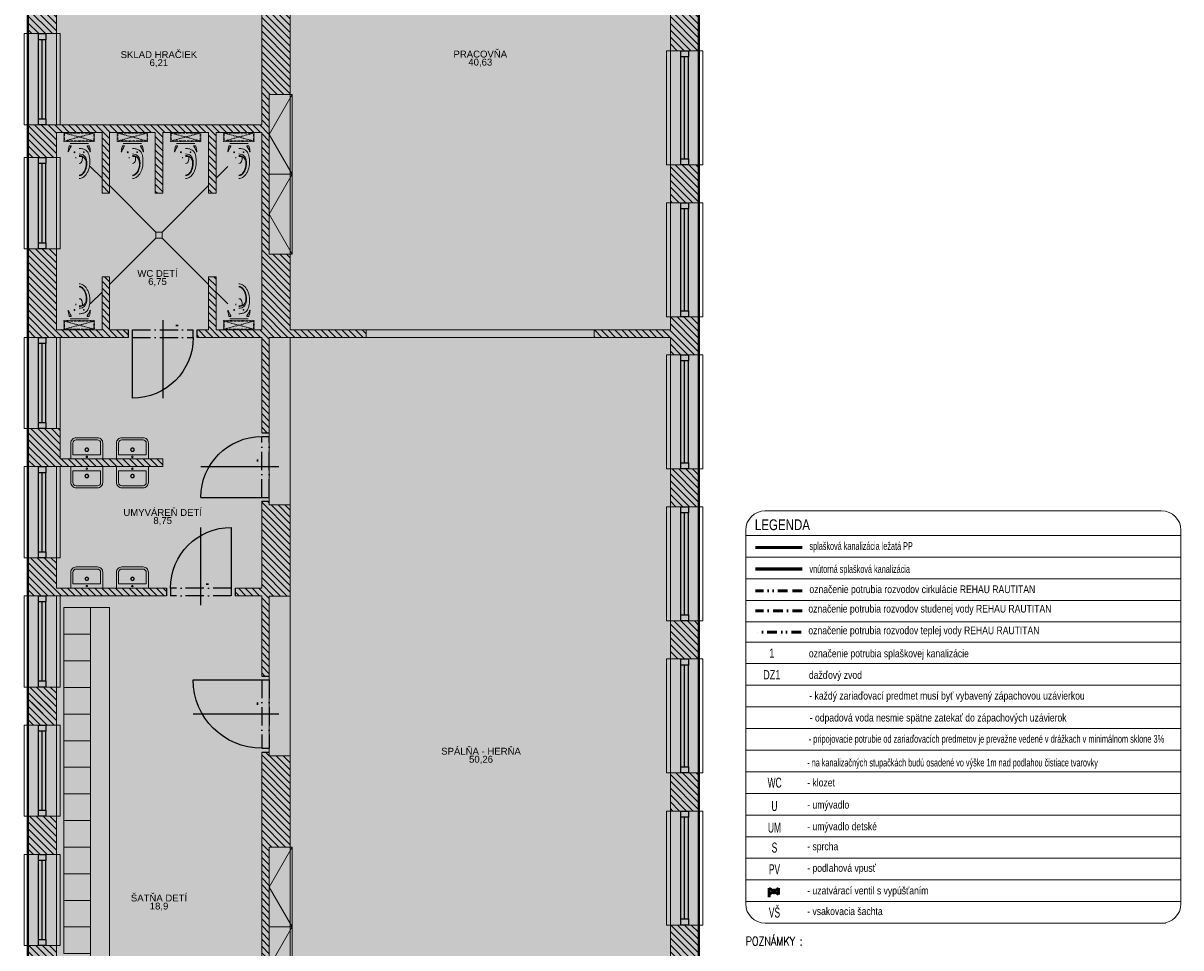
# Model space of a CAD drawing. Header units: millimetres. Extents: x 371321 to 690386, y -299082 to -101508.
# Tile 8 of 38: x 457154 to 472380, y -266011 to -253849. Entities that reach past the tile are written whole.
import ezdxf
from ezdxf.enums import TextEntityAlignment as Align

# ---------------------------------------------------------------- set-up
doc = ezdxf.new("R2010")
doc.units = ezdxf.units.MM
doc.header["$LTSCALE"] = 10
doc.header["$MEASUREMENT"] = 0
for name, pattern in [('ACAD_ISO03W100', [30, 12, -18]), ('ACAD_ISO10W100', [18, 12, -3, 0, -3]), ('DASHDOT', [25.4, 12.7, -6.35, 0, -6.35]), ('DIVIDE', [31.75, 12.7, -6.35, 0, -6.35, 0, -6.35]), ('DIVIDE3', [50.8, 12.7, -6.35, 12.7, -6.35, 0, -6.35, 0, -6.35])]:
    doc.linetypes.add(name, pattern=pattern)
for name, color, linetype, lineweight in [('A47_ZARIADOVACKY_sanita', 221, 'Continuous', 5), ('hrubá', 250, 'Continuous', 30), ('splaskova kanalizacia', 72, 'Continuous', 30), ('ZTI-armatury', 7, 'Continuous', 50), ('ZTI-kanal_splaskova', 32, 'Continuous', 50), ('ZTI-potr_cirkulace', 40, 'DIVIDE3', 50), ('ZTI-potr_studena', 160, 'DASHDOT', 50), ('ZTI-potr_tepla', 1, 'DIVIDE', 50)]:
    doc.layers.add(name, color=color, linetype=linetype, lineweight=lineweight)
for name, color, linetype in [('koty vodar', 5, 'Continuous'), ('koty zti', 5, 'Continuous'), ('POPIS', 5, 'Continuous')]:
    doc.layers.add(name, color=color, linetype=linetype)
doc.styles.add('ARIAL', font='arial.ttf')
doc.styles.add('ISOCP', font='isocp.shx', dxfattribs={"width": 0.9})
doc.styles.add('POPIS', font='arial.ttf', dxfattribs={"width": 0.8})
doc.styles.add('TABULKY', font='ic-simplex.shx', dxfattribs={"width": 0.8})
pattern_1 = [(315, (181313.33, 591225.774), (44.9012806, 44.9012806), [])]

# ---------------------------------------------------------------- blocks, each defined once
blk = doc.blocks.new('*U19')
for points in [[(-1420, 0), (-1500, 0), (-1500, 100), (-1420, 100)], [(0, 0), (-80, 0), (-80, 100), (0, 100)]]:
    blk.add_lwpolyline(points, close=True)
for points in [[(-1420, 100), (-80, 100)], [(-1420, 50), (-80, 50)], [(-1420, 0), (-80, 0)]]:
    blk.add_lwpolyline(points)
blk = doc.blocks.new('*U11')
for p, q in [((0, 900), (0, 0)), ((450, -224), (450, 900)), ((-50, 0), (-50, -100)), ((0, 0), (0, -100)), ((900, 0), (900, -100)), ((950, 0), (950, -100))]:
    blk.add_line(p, q)
at = {"linetype": 'ACAD_ISO10W100', "ltscale": 2}
for p, q in [((0, 0), (900, 0)), ((0, -100), (900, -100))]:
    blk.add_line(p, q, dxfattribs=at)
blk.add_lwpolyline([(300, 55), (330, 55), (330, 55), (300, 55)], close=True)
blk.add_arc((0, 0), 900, 0, 90)
blk = doc.blocks.new('*U26')
for p, q in [((-400, -224), (-400, 800)), ((0, 800), (0, 0)), ((0, 0), (0, -100)), ((50, 0), (50, -100)), ((-850, 0), (-850, -100)), ((-800, 0), (-800, -100))]:
    blk.add_line(p, q)
at = {"linetype": 'ACAD_ISO10W100', "ltscale": 2}
for p, q in [((0, 0), (-800, 0)), ((0, -100), (-800, -100))]:
    blk.add_line(p, q, dxfattribs=at)
blk.add_lwpolyline([(-500, 55), (-470, 55), (-470, 55), (-500, 55)], close=True)
blk.add_arc((0, 0), 800, 90, 180)
blk = doc.blocks.new('*U14')
for points in [[(-1120, 0), (-1200, 0), (-1200, 100), (-1120, 100)], [(0, 0), (-80, 0), (-80, 100), (0, 100)]]:
    blk.add_lwpolyline(points, close=True)
for points in [[(-1120, 100), (-80, 100)], [(-1120, 50), (-80, 50)], [(-1120, 0), (-80, 0)]]:
    blk.add_lwpolyline(points)
blk = doc.blocks.new('wc ONE all')
at = {"layer": 'A47_ZARIADOVACKY_sanita', "linetype": 'ACAD_ISO03W100', "ltscale": 0.05}
for p, q in [((140, 240), (10, -240)), ((140, -240), (10, 240))]:
    blk.add_line(p, q, dxfattribs=at)
at = {"layer": 'A47_ZARIADOVACKY_sanita'}
for p, q in [((-255.890457, 52.606141), (-273.256073, 52.603425)), ((-165.122986, 77.437424), (-187.622986, 77.437424)), ((-176.372986, 88.687424), (-176.372986, 66.187424)), ((-70.130188, 161.54052), (-70.130188, 133.461586)), ((-70.130188, 161.54052), (-70.130188, 133.461586)), ((-30, -150.59272), (-30, 150.59272)), ((-255.890457, -52.606123), (-273.256073, -52.603403)), ((-255.890457, -52.606123), (-273.256073, -52.603403)), ((-165.122986, -77.437408), (-187.622986, -77.437408)), ((-176.372986, -66.187408), (-176.372986, -88.687408)), ((-70.130188, -161.540504), (-70.130188, -133.46157))]:
    blk.add_line(p, q, dxfattribs=at)
at = {"layer": 'A47_ZARIADOVACKY_sanita', "linetype": 'ACAD_ISO03W100', "ltscale": 0.06}
blk.add_lwpolyline([(0, -250), (150, -250), (150, 250), (0, 250)], close=True, dxfattribs=at)
at = {"layer": 'A47_ZARIADOVACKY_sanita', "linetype": 'ACAD_ISO03W100', "ltscale": 0.04}
blk.add_lwpolyline([(10, -240), (140, -240), (140, 240), (10, 240)], close=True, dxfattribs=at)
at = {"layer": 'A47_ZARIADOVACKY_sanita'}
for points in [[(-170.130188, 182.158577), (-169.027237, 183.049736), (-165.858551, 183.308434), (-160.843307, 183.002297), (-154.212585, 182.18322)], [(-169.317169, 180.879052), (-169.766373, 181.355523), (-170.03862, 181.782616), (-170.130188, 182.158577)], [(-154.212585, 173.107384), (-160.998886, 176.052803), (-166.16156, 178.703011), (-169.317169, 180.879052)], [(-154.212585, 182.18322), (-129.738174, 178.040169), (-104.034531, 172.450417), (-77.955353, 165.231011)], [(-77.955353, 133.308831), (-103.347336, 148.648583), (-129.032776, 161.976204), (-154.212585, 173.107384)], [(-70.130188, 161.54052), (-71.249313, 162.546059), (-74.141067, 163.888787), (-78.130188, 165.285729)], [(-78.130188, 133.423409), (-77.846924, 133.238961), (-77.56105, 133.059166), (-77.272797, 132.884453)], [(-77.272797, 132.884453), (-73.556702, 131.327004), (-71.048752, 131.57444), (-70.130188, 133.461586)], [(-169.317169, -180.879036), (-169.766373, -181.355491), (-170.03862, -181.782585), (-170.130188, -182.158561)], [(-170.130188, -182.158561), (-169.027237, -183.049705), (-165.858551, -183.308418), (-160.843307, -183.002265), (-154.212585, -182.183204)], [(-154.212585, -173.107368), (-160.998886, -176.052787), (-166.16156, -178.702995), (-169.317169, -180.879036)], [(-77.955353, -133.308815), (-103.347336, -148.648567), (-129.032776, -161.976188), (-154.212585, -173.107368)], [(-154.212585, -182.183204), (-129.738174, -178.040153), (-104.034531, -172.450386), (-77.955353, -165.230995)], [(-78.130188, -133.423393), (-77.846924, -133.238937), (-77.56105, -133.059143), (-77.272797, -132.884437)], [(-70.130188, -161.540504), (-71.249313, -162.546043), (-74.141067, -163.888771), (-78.130188, -165.285713)], [(-77.272797, -132.884437), (-73.556702, -131.32698), (-71.048752, -131.574417), (-70.130188, -133.46157)]]:
    blk.add_lwpolyline(points, dxfattribs=at)
blk.add_circle((-176.372986, 77.437424), 7.5, dxfattribs=at)
for centre, radius, start, end in [((-316.598633, 0.00001), 43.942142, 179.9999960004, 230.6836779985), ((-316.598633, 0.00001), 43.942142, 179.9999960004, 230.6836779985), ((-480.153778, 0.00001), 236.657623, 348.7506870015, 0.0000000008), ((-480.153778, 0.00001), 236.657623, 348.7506870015, 0.0000000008), ((-358.416656, 0.00001), 127.985931, 343.4479829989, 0.0000000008), ((-492.211365, 0.000012), 113.878433, 180.0000909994, 212.1136400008), ((-424.078278, 42.762307), 194.319336, 212.1136400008, 233.1234399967), ((-492.211365, 0.000012), 68.878433, 180.0001019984, 212.1136739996), ((-492.211365, 0.000012), 61.33696, 180.0000679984, 212.1136669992), ((-424.078278, 42.762314), 149.319321, 212.1136510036, 233.1234399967), ((-424.078278, 42.762307), 141.777832, 212.1136470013, 233.1234360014), ((-377.183289, 105.273705), 272.465393, 233.1232069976, 244.0386580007), ((-377.183289, 105.273705), 272.465393, 233.1232069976, 244.0386580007), ((-377.183289, 105.273705), 227.465393, 233.1231919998, 253.6242679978), ((-377.183289, 105.273705), 219.923935, 233.1233899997, 239.863861), ((-352.092804, 156.805214), 329.780609, 244.0386730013, 266.1574330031), ((-365.016876, 149.546929), 264.580261, 242.3995440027, 272.4943159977), ((-356.918121, 174.236824), 299.34436, 253.6242600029, 276.5919039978), ((-324.683838, 564.887825), 738.782654, 266.1574169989, 269.0544279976), ((-361.03421, 58.12352), 173.070129, 272.4944529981, 288.0508580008), ((-299.81842, 20.48948), 70.426003, 230.6835779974, 258.5331500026), ((-299.81842, 20.48948), 70.425995, 230.6836009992, 258.533173), ((-328.631378, 325.698098), 499.560364, 269.0544279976, 280.2865450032), ((-328.631378, 325.698098), 499.560364, 269.0544279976, 280.2865450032), ((-344.885834, 70.117035), 194.531693, 276.5919270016, 293.1559749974), ((-273.256073, 151.436394), 204.039795, 258.5331340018, 269.9999010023), ((-273.256073, 151.436394), 204.039795, 258.5331340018, 269.9999010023), ((-345.923889, 11.758568), 124.305099, 288.0507199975, 306.571465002), ((-331.199036, -8.089084), 99.591743, 306.5715329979, 343.4480290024), ((-308.230347, -15.588206), 101.316711, 293.156075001, 341.7274019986), ((-255.889206, -44.606123), 8.000015, 269.9909969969, 348.7507319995), ((-255.889206, -44.606123), 8.000015, 269.9910129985, 348.7507319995), ((-276.263809, 37.155526), 206.304169, 280.2866589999, 295.085709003), ((-355.44046, 0.000006), 151.033783, 341.7273710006, 359.9999849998), ((-237.697922, -45.227571), 115.340988, 295.0856630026, 326.1162410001), ((-269.672165, -23.75494), 153.856232, 326.1162410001, 345.8050539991), ((-363.768982, 0.046383), 250.916595, 345.8050539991, 359.9893950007)]:
    blk.add_arc(centre, radius, start, end, dxfattribs=at)
blk = doc.blocks.new('Popis miestnosti')
at = {"ltscale": 30, "style": 'ARIAL'}
blk.add_attdef('CISLO', text='', height=180, dxfattribs=at).set_placement((0, -120), align=Align.MIDDLE)
at = {"ltscale": 30, "style": 'ISOCP', "width": 0.9}
for tag, p in [('MIESTNOST', (0, -308)), ('PLOCHA', (0, -433))]:
    blk.add_attdef(tag, text='', height=90, dxfattribs=at).set_placement(p, align=Align.MIDDLE)
blk = doc.blocks.new('*U214')
for p, q in [((0, 800), (0, 0)), ((400, -224), (400, 800)), ((-50, 0), (-50, -100)), ((0, 0), (0, -100)), ((800, 0), (800, -100)), ((850, 0), (850, -100))]:
    blk.add_line(p, q)
at = {"linetype": 'ACAD_ISO10W100', "ltscale": 2}
for p, q in [((0, 0), (800, 0)), ((0, -100), (800, -100))]:
    blk.add_line(p, q, dxfattribs=at)
blk.add_lwpolyline([(300, 55), (330, 55), (330, 55), (300, 55)], close=True)
blk.add_arc((0, 0), 800, 0, 90)
blk = doc.blocks.new('*U23')
for p, q in [((-400, 224), (-400, -800)), ((-850, 0), (-850, 100)), ((-800, 0), (-800, 100)), ((0, 0), (0, 100)), ((0, -800), (0, 0)), ((50, 0), (50, 100))]:
    blk.add_line(p, q)
at = {"linetype": 'ACAD_ISO10W100', "ltscale": 2}
for p, q in [((0, 100), (-800, 100)), ((0, 0), (-800, 0))]:
    blk.add_line(p, q, dxfattribs=at)
blk.add_lwpolyline([(-600, 155), (-570, 155), (-570, 155), (-600, 155)], close=True)
blk.add_arc((0, 0), 800, 180, 270)
blk = doc.blocks.new('ghjm')
at = {"layer": 'A47_ZARIADOVACKY_sanita', "ltscale": 30}
for points in [[(181596, -1340), (181596, -920), (181806, -920, -0.414214), (181876, -990), (181876, -1270, -0.414214), (181806, -1340)], [(181652, -1312), (181652, -948), (181806, -948, -0.414214), (181848, -990), (181848, -1270, -0.414214), (181806, -1312)]]:
    blk.add_lwpolyline(points, format="xyb", close=True, dxfattribs=at)
at = {"layer": 'A47_ZARIADOVACKY_sanita'}
for centre, radius in [((181624, -1130), 10), ((181719, -1130), 25), ((181719, -1130), 20)]:
    blk.add_circle(centre, radius, dxfattribs=at)
blk = doc.blocks.new('zw$2A7A')
at = {"lineweight": 0}
h = blk.add_hatch(dxfattribs=at)
h.set_pattern_fill('DOTS', color=252, scale=120, angle=321)
h.set_pattern_definition([(321, (-348825.39, 184376.88), (193.90869, 88.10354), [0, -190.5])])
h.paths.add_polyline_path([(25590, 32775), (25590, 38525), (22365, 38525), (19465, 38525), (15790, 38525), (11390, 38525), (11140, 38525), (11140, 38150), (11140, 32775), (11140, 27775), (11140, 27400), (19165, 27400), (19165, 1350), (22615, 1350), (22615, 4425), (27990, 4425), (27990, 27775), (25590, 27775)])
h = blk.add_hatch(dxfattribs=at)
h.set_pattern_fill('ANSI31', color=252, scale=20, angle=270)
h.set_pattern_definition([(315, (230855.536, 550397.03), (44.9012806, 44.9012806), [])])
h.paths.add_polyline_path([(27615, 27400), (27615, 27075), (27990, 27075), (27990, 27775), (19990, 27775), (19990, 28225), (19165, 28225), (19165, 25700), (19540, 25700), (19540, 27400), (21490, 27400), (21490, 27200), (21640, 27200), (21640, 27400), (22240, 27400), (22240, 26500), (21640, 26500), (21640, 26600), (21490, 26600), (21490, 26350), (22240, 26350), (22240, 25800), (22340, 25800), (22615, 25800), (22615, 27400)])
h.paths.add_polyline_path([(19690, 27700), (19465, 27700), (19465, 27925), (19690, 27925)], flags=16)
h.paths.add_polyline_path([(27990, 25075), (27990, 25575), (27615, 25575), (27615, 25075)])
h.paths.add_polyline_path([(27990, 23075), (27990, 23575), (27615, 23575), (27615, 23075)])
h.paths.add_polyline_path([(27990, 21075), (27990, 21575), (27615, 21575), (27615, 21075)])
h.paths.add_polyline_path([(27990, 19075), (27990, 19575), (27615, 19575), (27615, 19405), (26615, 19405), (26615, 19305), (27615, 19305), (27615, 19075)])
h.paths.add_polyline_path([(27990, 17075), (27990, 17575), (27615, 17575), (27615, 17075)])
h.paths.add_polyline_path([(27990, 15075), (27990, 15575), (27615, 15575), (27615, 15075)])
h.paths.add_polyline_path([(27990, 13075), (27990, 13575), (27615, 13575), (27615, 13075)])
h.paths.add_polyline_path([(27990, 11075), (27990, 11575), (27615, 11575), (27615, 11075)])
h.paths.add_polyline_path([(27990, 9100), (27990, 9575), (27615, 9575), (27615, 9400), (27515, 9400), (27515, 9300), (27615, 9300), (27615, 9100)])
h.paths.add_polyline_path([(27990, 7025), (27990, 7600), (27565, 7600), (24515, 7600), (24515, 7650), (24415, 7650), (24415, 7600), (23215, 7600), (23215, 7650), (23115, 7650), (23115, 7600), (23115, 7300), (27615, 7300), (27615, 7025)])
h.paths.add_polyline_path([(27990, 4425), (27990, 4925), (27615, 4925), (27615, 4800), (23215, 4800), (23215, 4575), (22615, 4575), (22615, 4800), (22040, 4800), (22040, 4425), (22240, 4425), (22240, 4125), (22615, 4125), (22615, 4425)])
h.paths.add_polyline_path([(22615, 1350), (22615, 1725), (22615, 3075), (22240, 3075), (22240, 1725), (19540, 1725), (19540, 3925), (19390, 3925), (19390, 4425), (19890, 4425), (20440, 4425), (21140, 4425), (21140, 4525), (21140, 4800), (20840, 4800), (20840, 6600), (20740, 6600), (20740, 4800), (20440, 4800), (20440, 4525), (19540, 4525), (19540, 5600), (20140, 5600), (20140, 5700), (19540, 5700), (19540, 6505), (19165, 6505), (19165, 5700), (19165, 1350)])
h.paths.add_polyline_path([(19540, 7705), (19790, 7705), (19790, 7805), (19540, 7805), (19540, 8905), (19165, 8905), (19165, 7705)])
h.paths.add_polyline_path([(19590, 8805), (19590, 8805), (19990, 8805), (20740, 8805), (20740, 7805), (20490, 7805), (20490, 7705), (20740, 7705), (20740, 7300), (20840, 7300), (20840, 8805), (20940, 8805), (20940, 8905), (19540, 8905), (19540, 8805)])
h.paths.add_polyline_path([(19540, 10105), (19540, 11305), (19165, 11305), (19165, 10105)])
h.paths.add_polyline_path([(19540, 12505), (19540, 13005), (19165, 13005), (19165, 12505)])
h.paths.add_polyline_path([(19590, 15905), (20990, 15905), (20990, 16005), (19540, 16005), (19540, 16405), (19165, 16405), (19165, 15905)])
h.paths.add_polyline_path([(19540, 17605), (20940, 17605), (20940, 17705), (19590, 17705), (19590, 18105), (19165, 18105), (19165, 17605)])
h.paths.add_polyline_path([(19540, 19305), (20490, 19305), (20490, 19405), (20240, 19405), (20240, 20100), (20140, 20100), (20140, 19408), (19540, 19408), (19540, 20470), (19165, 20470), (19165, 19305)])
h.paths.add_polyline_path([(19540, 21670), (19540, 22000), (20140, 22000), (20140, 21200), (20240, 21200), (20240, 22000), (20840, 22000), (20840, 21200), (20940, 21200), (20940, 22000), (21540, 22000), (21540, 21200), (21640, 21200), (21640, 22000), (22240, 22000), (22240, 19405), (21640, 19405), (21640, 20100), (21540, 20100), (21540, 19405), (21390, 19405), (21390, 19305), (22240, 19305), (22240, 18050), (22340, 18050), (22340, 19305), (23615, 19305), (23615, 19405), (22615, 19405), (22615, 20400), (22340, 20400), (22340, 22500), (22615, 22500), (22615, 23700), (22240, 23700), (22240, 22100), (19165, 22100), (19165, 21670)])
h.paths.add_polyline_path([(19540, 23300), (19540, 24400), (22340, 24400), (22340, 24500), (22240, 24500), (19165, 24500), (19165, 23300)])
h.paths.add_polyline_path([(22615, 15900), (22615, 17100), (22340, 17100), (22340, 17150), (22240, 17150), (22240, 16005), (21890, 16005), (21890, 15905), (22240, 15905), (22240, 14850), (22340, 14850), (22340, 15900)])
h.paths.add_polyline_path([(22615, 12600), (22615, 13800), (22340, 13800), (22340, 13850), (22240, 13850), (22240, 8905), (21940, 8905), (21940, 8805), (23115, 8805), (23115, 8550), (23215, 8550), (23215, 9300), (23265, 9300), (23265, 9400), (22615, 9400), (22615, 10500), (22340, 10500), (22340, 12600)])
h.paths.add_polyline_path([(24415, 9300), (24415, 8550), (24515, 8550), (24515, 9400), (24165, 9400), (24165, 9300)])
h = blk.add_hatch(dxfattribs=at)
h.set_pattern_fill('ANSI31', color=252, scale=20, angle=270)
h.set_pattern_definition(pattern_1)
h.paths.add_polyline_path([(19540, 14205), (19540, 14705), (19165, 14705), (19165, 14205)])
h = blk.add_hatch(dxfattribs=at)
h.set_pattern_fill('ANSI31', color=252, scale=20, angle=270)
h.set_pattern_definition(pattern_1)
h.paths.add_polyline_path([(19540, 14205), (19540, 14500), (19165, 14500), (19165, 14205)])
at = {"color": 252, "lineweight": 0, "ltscale": 5}
for p, q in [((19986, 21554), (20140, 21400)), ((21795, 21554), (21640, 21400)), ((20240, 21300), (20850, 20690)), ((21540, 21300), (20930, 20690)), ((20850, 20610), (20240, 20000)), ((20930, 20610), (21540, 20000)), ((20140, 19900), (19986, 19746)), ((21640, 19900), (21795, 19746))]:
    blk.add_line(p, q, dxfattribs=at)
at = {"color": 252, "lineweight": 0, "const_width": 30}
blk.add_lwpolyline([(19165, 27400), (19165, 1350), (22615, 1350), (22615, 4425), (26490, 4425), (26490, 4425), (27990, 4425), (27990, 27775)], dxfattribs=at)
at = {"color": 252, "lineweight": 0}
for points in [[(19165, 24500), (19165, 23300), (19540, 23300), (19540, 24400), (22340, 24400), (22340, 24500), (19165, 24500)], [(19165, 21670), (19540, 21670), (19540, 22000), (20140, 22000), (20140, 21200), (20240, 21200), (20240, 22000), (20840, 22000), (20840, 21200), (20940, 21200), (20940, 22000), (21540, 22000), (21540, 21200), (21640, 21200), (21640, 22000), (22240, 22000), (22240, 19405), (21640, 19405), (21640, 20100), (21540, 20100), (21540, 19405), (21390, 19405), (21390, 19305), (22240, 19305), (22240, 18050), (22340, 18050), (22340, 19305), (23615, 19305), (23615, 19405), (22615, 19405), (22615, 20400), (22340, 20400), (22340, 22500), (22615, 22500), (22615, 23700)], [(22240, 23700), (22240, 22100), (19165, 22100), (19165, 20900)], [(22640, 22500), (22340, 22500), (22340, 21450), (22640, 21450), (22640, 22500), (22340, 21975), (22640, 21450)], [(22640, 21450), (22340, 21450), (22340, 20400), (22640, 20400), (22640, 21450), (22340, 20925), (22640, 20400)], [(19165, 19305), (19540, 19305), (19540, 19305), (20490, 19305), (20490, 19405), (20240, 19405), (20240, 20100), (20140, 20100), (20140, 19405), (19540, 19405), (19540, 20470), (19165, 20470), (19165, 19305)], [(27990, 19575), (27990, 19075), (27615, 19075), (27615, 19305), (26615, 19305), (26615, 19405), (27615, 19405), (27615, 19575), (27990, 19575)], [(19165, 17605), (19540, 17605), (19540, 17605), (20940, 17605), (20940, 17705), (19590, 17705), (19590, 18105), (19165, 18105), (19165, 17605)], [(22340, 17150), (22240, 17150), (22240, 16005), (21890, 16005), (21890, 15905), (22240, 15905), (22240, 14850), (22340, 14850), (22340, 15900), (22615, 15900), (22615, 17100), (22340, 17100), (22340, 17150)], [(19165, 15905), (20990, 15905), (20990, 16005), (19540, 16005), (19540, 16405), (19165, 16405), (19165, 15905)], [(22340, 13850), (22340, 13800), (22615, 13800), (22615, 12600), (22340, 12600), (22340, 10500), (22615, 10500), (22615, 9400), (23265, 9400), (23265, 9300), (23215, 9300), (23215, 8550), (23115, 8550), (23115, 8805), (21940, 8805), (21940, 8905), (22240, 8905), (22240, 13850), (22340, 13850)], [(22640, 12600), (22340, 12600), (22340, 11550), (22640, 11550), (22640, 12600), (22340, 12075), (22640, 11550)], [(22640, 11550), (22340, 11550), (22340, 10500), (22640, 10500), (22640, 11550), (22340, 11025), (22640, 10500)]]:
    blk.add_lwpolyline(points, dxfattribs=at)
for points in [[(27990, 23575), (27990, 23075), (27615, 23075), (27615, 23575)], [(19590, 22100), (19590, 23300), (19115, 23300), (19115, 22100)], [(19540, 23300), (19540, 22100), (19165, 22100), (19165, 23300)], [(28040, 21575), (28040, 23075), (27565, 23075), (27565, 21575)], [(27990, 23075), (27990, 21575), (27615, 21575), (27615, 23075)], [(22615, 22500), (22615, 20400), (22340, 20400), (22340, 22500)], [(19590, 20470), (19590, 21670), (19115, 21670), (19115, 20470)], [(19540, 21670), (19540, 20470), (19165, 20470), (19165, 21670)], [(27990, 21575), (27990, 21075), (27615, 21075), (27615, 21575)], [(28040, 19575), (28040, 21075), (27565, 21075), (27565, 19575)], [(27990, 21075), (27990, 19575), (27615, 19575), (27615, 21075)], [(26615, 19405), (26615, 19305), (23615, 19305), (23615, 19405)], [(19590, 18105), (19590, 19305), (19115, 19305), (19115, 18105)], [(19540, 19305), (19540, 18105), (19165, 18105), (19165, 19305)], [(22615, 17100), (22615, 19305), (22340, 19305), (22340, 17100)], [(28040, 17575), (28040, 19075), (27565, 19075), (27565, 17575)], [(27990, 19075), (27990, 17575), (27615, 17575), (27615, 19075)], [(19590, 16405), (19590, 17605), (19115, 17605), (19115, 16405)], [(19540, 17605), (19540, 16405), (19165, 16405), (19165, 17605)], [(27990, 17575), (27990, 17075), (27615, 17075), (27615, 17575)], [(28040, 15575), (28040, 17075), (27565, 17075), (27565, 15575)], [(27990, 17075), (27990, 15575), (27615, 15575), (27615, 17075)], [(19590, 14705), (19590, 15905), (19115, 15905), (19115, 14705)], [(19540, 15905), (19540, 14705), (19165, 14705), (19165, 15905)], [(22615, 15900), (22615, 13800), (22340, 13800), (22340, 15900)], [(19990, 15750), (19990, 15400), (19640, 15400), (19640, 15750)], [(19990, 15750), (19990, 9100), (20240, 9100), (20240, 15750)], [(27990, 15575), (27990, 15075), (27615, 15075), (27615, 15575)], [(19990, 15400), (19990, 15050), (19640, 15050), (19640, 15400)], [(28040, 13575), (28040, 15075), (27565, 15075), (27565, 13575)], [(27990, 15075), (27990, 13575), (27615, 13575), (27615, 15075)], [(19990, 15050), (19990, 14700), (19640, 14700), (19640, 15050)], [(19540, 14705), (19540, 14205), (19165, 14205), (19165, 14705)], [(19990, 14700), (19990, 14350), (19640, 14350), (19640, 14700)], [(19990, 14350), (19990, 14000), (19640, 14000), (19640, 14350)], [(19590, 13005), (19590, 14205), (19115, 14205), (19115, 13005)], [(19540, 14205), (19540, 13005), (19165, 13005), (19165, 14205)], [(19990, 14000), (19990, 13650), (19640, 13650), (19640, 14000)], [(19990, 13650), (19990, 13300), (19640, 13300), (19640, 13650)], [(27990, 13575), (27990, 13075), (27615, 13075), (27615, 13575)], [(19990, 13300), (19990, 12950), (19640, 12950), (19640, 13300)], [(19540, 13005), (19540, 12505), (19165, 12505), (19165, 13005)], [(19990, 12950), (19990, 12600), (19640, 12600), (19640, 12950)], [(28040, 11575), (28040, 13075), (27565, 13075), (27565, 11575)], [(27990, 13075), (27990, 11575), (27615, 11575), (27615, 13075)], [(19590, 11305), (19590, 12505), (19115, 12505), (19115, 11305)], [(19540, 12505), (19540, 11305), (19165, 11305), (19165, 12505)], [(19990, 12600), (19990, 12250), (19640, 12250), (19640, 12600)], [(19990, 12600), (19990, 12250), (19640, 12250), (19640, 12600)], [(22615, 12600), (22615, 10500), (22340, 10500), (22340, 12600)], [(19990, 12250), (19990, 11900), (19640, 11900), (19640, 12250)], [(19990, 11900), (19990, 11550), (19640, 11550), (19640, 11900)], [(27990, 11575), (27990, 11075), (27615, 11075), (27615, 11575)], [(19990, 11550), (19990, 11200), (19640, 11200), (19640, 11550)], [(19165, 11305), (19540, 11305), (19540, 10105), (19165, 10105)]]:
    blk.add_lwpolyline(points, close=True, dxfattribs=at)
at = {"color": 252, "lineweight": 0, "ltscale": 5}
blk.add_lwpolyline([(20930, 20610), (20850, 20610), (20850, 20690), (20930, 20690)], close=True, dxfattribs=at)
at = {"color": 252, "lineweight": 0, "rotation": 89.99999999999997}
for name, p in [('*U14', (19403, 23300)), ('*U19', (27853, 23075)), ('*U14', (19403, 21670)), ('*U19', (27853, 21075)), ('*U14', (19403, 19305)), ('*U19', (27853, 19075)), ('*U14', (19403, 17605)), ('*U19', (27853, 17075)), ('*U14', (19403, 15905)), ('*U19', (27853, 15075)), ('*U14', (19403, 14205)), ('*U19', (27853, 13075)), ('*U14', (19403, 12505))]:
    blk.add_blockref(name, p, dxfattribs=at)
at = {"color": 252, "linetype": 'Continuous', "lineweight": 0}
ref = blk.add_blockref('Popis miestnosti', (20888, 23343), dxfattribs=at)
ref.add_attrib('PLOCHA', '6,21', dxfattribs={"ltscale": 30, "height": 90, "style": 'ARIAL'}).set_placement((20888, 22910), align=Align.MIDDLE)
ref.add_attrib('MIESTNOST', 'SKLAD HRAČIEK', dxfattribs={"ltscale": 30, "height": 90, "style": 'ARIAL'}).set_placement((20888, 23035), align=Align.MIDDLE)
ref = blk.add_blockref('Popis miestnosti', (25115, 23350), dxfattribs=at)
ref.add_attrib('PLOCHA', '40,63', dxfattribs={"ltscale": 30, "height": 90, "style": 'ARIAL'}).set_placement((25115, 22917), align=Align.MIDDLE)
ref.add_attrib('MIESTNOST', 'PRACOVŇA', dxfattribs={"ltscale": 30, "height": 90, "style": 'ARIAL'}).set_placement((25115, 23042), align=Align.MIDDLE)
at = {"color": 252, "lineweight": 0, "ltscale": 5, "yscale": 0.8, "zscale": 0.8}
for p, xscale, rotation in [((19840, 21880), 0.8, 89.99999999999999), ((20540, 21880), 0.8, 89.99999999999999), ((21240, 21880), 0.8, 89.99999999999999), ((21940, 21880), 0.8, 89.99999999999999), ((19840, 19525), -0.8, 89.99999999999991), ((21940, 19525), -0.8, 89.99999999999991)]:
    blk.add_blockref('wc ONE all', p, dxfattribs=dict(at, xscale=xscale, rotation=rotation))
at = {"color": 252, "linetype": 'Continuous', "lineweight": 0}
ref = blk.add_blockref('Popis miestnosti', (20870, 20463), dxfattribs=at)
ref.add_attrib('PLOCHA', '6,75', dxfattribs={"ltscale": 30, "height": 90, "style": 'ARIAL'}).set_placement((20870, 20031), align=Align.MIDDLE)
ref.add_attrib('MIESTNOST', 'WC DETÍ', dxfattribs={"ltscale": 30, "height": 90, "style": 'ARIAL'}).set_placement((20870, 20156), align=Align.MIDDLE)
at = {"color": 252, "lineweight": 0, "xscale": -1}
for name, p in [('*U23', (20540, 19305)), ('*U214', (21840, 16005))]:
    blk.add_blockref(name, p, dxfattribs=at)
at = {"color": 252, "lineweight": 0, "ltscale": 5, "xscale": -1}
for p, rotation in [((21070, -163891), 270), ((19410, 199201), 89.99999999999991), ((21070, -165591), 270)]:
    blk.add_blockref('ghjm', p, dxfattribs=dict(at, rotation=rotation))
at = {"color": 252, "lineweight": 0, "ltscale": 5}
for p, rotation in [((19410, -163891), 89.99999999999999), ((21070, 199201), 270), ((19410, -165591), 89.99999999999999)]:
    blk.add_blockref('ghjm', p, dxfattribs=dict(at, rotation=rotation))
at = {"color": 252, "lineweight": 0, "xscale": -1, "rotation": 89.99999999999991}
for name, p in [('*U26', (22240, 17200)), ('*U11', (22240, 14800))]:
    blk.add_blockref(name, p, dxfattribs=at)
at = {"color": 252, "linetype": 'Continuous', "lineweight": 0}
ref = blk.add_blockref('Popis miestnosti', (20938, 17321), dxfattribs=at)
ref.add_attrib('PLOCHA', '8,75', dxfattribs={"ltscale": 30, "height": 90, "style": 'ARIAL'}).set_placement((20938, 16888), align=Align.MIDDLE)
ref.add_attrib('MIESTNOST', 'UMYVÁREŇ DETÍ', dxfattribs={"ltscale": 30, "height": 90, "style": 'ARIAL'}).set_placement((20938, 17013), align=Align.MIDDLE)
ref = blk.add_blockref('Popis miestnosti', (25125, 14181), dxfattribs=at)
ref.add_attrib('PLOCHA', '50,26', dxfattribs={"ltscale": 30, "height": 90, "style": 'ARIAL'}).set_placement((25125, 13748), align=Align.MIDDLE)
ref.add_attrib('MIESTNOST', 'SPÁLŇA - HERŇA', dxfattribs={"ltscale": 30, "height": 90, "style": 'ARIAL'}).set_placement((25125, 13873), align=Align.MIDDLE)
ref = blk.add_blockref('Popis miestnosti', (20890, 12250), dxfattribs=at)
ref.add_attrib('PLOCHA', '18,9', dxfattribs={"ltscale": 30, "height": 90, "style": 'ARIAL'}).set_placement((20890, 11817), align=Align.MIDDLE)
ref.add_attrib('MIESTNOST', 'ŠATŇA DETÍ', dxfattribs={"ltscale": 30, "height": 90, "style": 'ARIAL'}).set_placement((20890, 11942), align=Align.MIDDLE)
blk = doc.blocks.new('*U220', base_point=(-140, 56.25))
at = {"color": 0, "lineweight": -2}
for p, q in [((-140, 97.5), (-140, 15)), ((-93.15, 66.58), (-140, 97.5)), ((-140, 15), (-93.15, 45.92)), ((-61.85, 66.58), (-15, 97.5)), ((-15, 15), (-61.85, 45.92)), ((-30, 0), (0, 0)), ((-15, 97.5), (-15, 15)), ((-15, 15), (-15, -15))]:
    blk.add_line(p, q, dxfattribs=at)
blk.add_circle((-77.5, 56.25), 18.75, dxfattribs=at)

msp = doc.modelspace()

# ---------------------------------------------------------------- linework, layer by layer
at = {"layer": 'hrubá', "lineweight": 0}
for p, q in [((466907, -260263), (472126, -260263)), ((466657, -260513), (466657, -265432)), ((466657, -260588), (472380, -260588)), ((472380, -260513), (472380, -265433)), ((466657, -260872), (472380, -260872)), ((466657, -261157), (472380, -261157)), ((466657, -261441), (472380, -261441)), ((466657, -261725), (472380, -261725)), ((466657, -261989), (472380, -261989)), ((466657, -262273), (472380, -262273)), ((466657, -262558), (472380, -262558)), ((466657, -262558), (472380, -262558)), ((466657, -262842), (472380, -262842)), ((466911, -262842), (472380, -262842)), ((466657, -263127), (472380, -263127)), ((466657, -263411), (472380, -263411)), ((466657, -263695), (472380, -263695)), ((466657, -263980), (472380, -263980)), ((466657, -264264), (472380, -264264)), ((466911, -264264), (472380, -264264)), ((466911, -264264), (472380, -264264)), ((466657, -264549), (472380, -264549)), ((466657, -264833), (472380, -264833)), ((466657, -265117), (472380, -265117)), ((466911, -265117), (472380, -265117)), ((466911, -265117), (472380, -265117)), ((466911, -265117), (472380, -265117)), ((466657, -265402), (472380, -265402)), ((466657, -265402), (472380, -265402)), ((466657, -265402), (472380, -265402)), ((466657, -265402), (472380, -265402)), ((466657, -265402), (472380, -265402)), ((466911, -265402), (472380, -265402)), ((466911, -265402), (472380, -265402)), ((466911, -265686), (472182, -265686)), ((466911, -265686), (472126, -265686))]:
    msp.add_line(p, q, dxfattribs=at)
for centre, start, end in [((466911, -260517), 90, 180), ((472126, -260517), 0, 90), ((466911, -265432), 180, 270), ((472126, -265432), 270, 0)]:
    msp.add_arc(centre, 254, start, end, dxfattribs=at)
at = {"layer": 'splaskova kanalizacia', "lineweight": 60}
msp.add_line((467399, -261031), (466787, -261031), dxfattribs=at)
at = {"layer": 'ZTI-kanal_splaskova'}
msp.add_line((467399, -260747), (466787, -260747), dxfattribs=at)
at = {"layer": 'ZTI-potr_cirkulace'}
msp.add_line((467399, -261316), (466787, -261316), dxfattribs=at)
at = {"layer": 'ZTI-potr_studena'}
msp.add_line((467399, -261579), (466787, -261579), dxfattribs=at)
at = {"layer": 'ZTI-potr_tepla'}
msp.add_line((467385, -261857), (466773, -261857), dxfattribs=at)

# ---------------------------------------------------------------- block references
msp.add_blockref('zw$2A7A', (438051, -277286))
at = {"layer": 'ZTI-armatury', "xscale": -1, "rotation": 359.9999999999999}
msp.add_blockref('*U220', (467090, -265269), dxfattribs=at)

# ---------------------------------------------------------------- texts
at = {"layer": 'koty vodar', "style": 'POPIS'}
for s, width, p in [('- na kanalizačných stupačkách budú osadené vo výške 1m nad podlahou čistiace tvarovky', 0.65, (467466, -263625)), ('- klozet ', 0.8, (467466, -263888)), ('- umývadlo ', 0.8, (467466, -264179)), ('- umývadlo detské ', 0.8, (467466, -264464)), ('- sprcha', 0.8, (467466, -264727)), ('- podlahová vpusť', 0.8, (467466, -265011)), ('- uzatvárací ventil s vypúšťaním', 0.8, (467466, -265308)), ('- vsakovacia šachta', 0.8, (467466, -265580))]:
    msp.add_text(s, height=101.1, dxfattribs=dict(at, width=width)).set_placement(p)
at = {"layer": 'koty vodar', "attachment_point": 1, "style": 'POPIS'}
for s, insert, char_height, width in [('{\\W0.65;splašková kanalizácia ležatá PP }', (467495, -260675), 101.1, 4270.33), ('{\\W0.65;vnútorná splašková kanalizácia }', (467495, -260978), 101.1, 4270.33), ('označenie potrubia rozvodov cirkulácie REHAU RAUTITAN', (467495, -261244), 101.1, 4270.33), ('označenie potrubia rozvodov studenej vody REHAU \\C256;RAUTITAN', (467481, -261500), 101.1, 4270.33), ('označenie potrubia rozvodov teplej vody REHAU \\C256;RAUTITAN', (467481, -261785), 101.1, 4270.33), ('označenie potrubia splaškovej kanalizácie', (467488, -262088), 101.1, 4270.33), ('dažďový zvod ', (467488, -262372), 101.1, 4270.33), ('- každý zariaďovací predmet musí byť vybavený zápachovou uzávierkou', (467493, -262644), 101.1, 5092.55), ('- odpadová voda nesmie spätne zatekať do zápachových uzávierok ', (467499, -262933), 101.1, 5189.4), ('{\\W0.55;- pripojovacie potrubie od zariaďovacích predmetov je prevažne vedené v drážkach v minimálnom sklone 3% } ', (467486, -263212), 101.102, 5836.43)]:
    msp.add_mtext(s, dxfattribs=dict(at, insert=insert, char_height=char_height, width=width))
at = {"layer": 'koty zti', "ltscale": 4, "insert": (466657, -265867), "char_height": 114, "width": 2729.78, "attachment_point": 1, "style": 'POPIS'}
msp.add_mtext('{\\Fsimplex.shx|c0;\\C5;POZNÁMKY : }', dxfattribs=at)
at = {"layer": 'POPIS', "color": 5, "style": 'POPIS'}
for s, height, width, p in [('1', 122, 0.7, (467000, -262135)), ('DZ1', 121.9, 0.7, (467000, -262419)), ('WC', 132.1, 0.6, (467037, -263838)), ('U', 132, 0.6, (467035, -264145)), ('UM', 132.1, 0.6, (467035, -264429)), ('S', 132, 0.6, (467035, -264692)), ('PV', 132.1, 0.6, (467035, -264977)), ('VŠ', 132.1, 0.6, (467035, -265546))]:
    msp.add_text(s, height=height, dxfattribs=dict(at, width=width)).set_placement(p, align=Align.MIDDLE_CENTER)
at = {"layer": 'POPIS', "ltscale": 10, "insert": (466777, -260375), "char_height": 141.8, "width": 4495.5, "attachment_point": 1, "line_spacing_factor": 0.903614, "style": 'TABULKY'}
msp.add_mtext('LEGENDA', dxfattribs=at)

doc.saveas('drawing.dxf')
